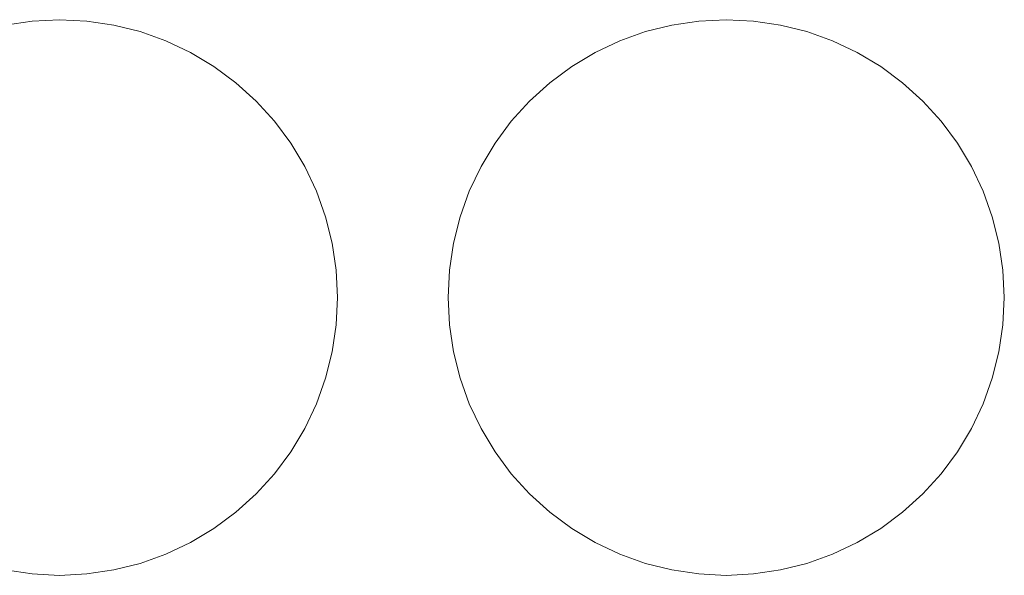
# Model space of a CAD drawing. Header units: millimetres. Extents: x -143 to 143, y -39 to 39.
# Tile 11 of 38: x -68 to -35, y -39 to -21. Entities that reach past the tile are written whole.
import ezdxf

# ---------------------------------------------------------------- set-up
doc = ezdxf.new("R2010")
doc.units = ezdxf.units.MM
doc.header["$LTSCALE"] = 5.08
doc.layers.add('None', color=7, linetype='Continuous', lineweight=5, true_color=0x000000)

# ---------------------------------------------------------------- blocks, each defined once
blk = doc.blocks.new('Group-1')
at = {"layer": 'None', "color": 18, "linetype": 'Continuous', "lineweight": 5}
for points, invisible_edges in [([(-37784.176, 11109.312, -204.914), (-37782.466, 11117.911, -204.914), (-37774.365, 11121.267, -204.914), (-37784.176, 11109.312, -204.914)], 15), ([(-37772.577, 11103.112, -204.914), (-37784.176, 11109.312, -204.914), (-37774.365, 11121.267, -204.914), (-37772.577, 11103.112, -204.914)], 15), ([(-37784.176, 11109.312, -201.739), (-37782.466, 11117.911, -201.739), (-37774.365, 11121.267, -201.739), (-37784.176, 11109.312, -201.739)], 15), ([(-37772.577, 11103.112, -201.739), (-37784.176, 11109.312, -201.739), (-37774.365, 11121.267, -201.739), (-37772.577, 11103.112, -201.739)], 15), ([(-37782.466, 11117.911, -204.914), (-37777.976, 11120.911, -204.914), (-37774.365, 11121.267, -204.914), (-37782.466, 11117.911, -204.914)], 15), ([(-37782.466, 11117.911, -201.739), (-37777.976, 11120.911, -201.739), (-37774.365, 11121.267, -201.739), (-37782.466, 11117.911, -201.739)], 15), ([(-37777.976, 11120.911, -204.914), (-37777.091, 11121.133, -204.914), (-37776.188, 11121.267, -204.914), (-37777.976, 11120.911, -204.914)], 12), ([(-37777.976, 11120.911, -204.914), (-37776.188, 11121.267, -204.914), (-37774.365, 11121.267, -204.914), (-37777.976, 11120.911, -204.914)], 15), ([(-37777.976, 11120.911, -201.739), (-37777.091, 11121.133, -201.739), (-37776.188, 11121.267, -201.739), (-37777.976, 11120.911, -201.739)], 12), ([(-37777.976, 11120.911, -201.739), (-37776.188, 11121.267, -201.739), (-37774.365, 11121.267, -201.739), (-37777.976, 11120.911, -201.739)], 15), ([(-37776.188, 11121.267, -204.914), (-37775.277, 11121.311, -204.914), (-37774.365, 11121.267, -204.914), (-37776.188, 11121.267, -204.914)], 12), ([(-37776.188, 11121.267, -201.739), (-37775.277, 11121.311, -201.739), (-37774.365, 11121.267, -201.739), (-37776.188, 11121.267, -201.739)], 12), ([(-37774.365, 11121.267, -204.914), (-37773.462, 11121.133, -204.914), (-37772.577, 11120.911, -204.914), (-37774.365, 11121.267, -204.914)], 12), ([(-37774.365, 11121.267, -204.914), (-37772.577, 11120.911, -204.914), (-37770.11, 11119.744, -204.914), (-37774.365, 11121.267, -204.914)], 15), ([(-37774.365, 11121.267, -204.914), (-37770.11, 11119.744, -204.914), (-37768.088, 11117.911, -204.914), (-37774.365, 11121.267, -204.914)], 15), ([(-37774.365, 11121.267, -204.914), (-37768.088, 11117.911, -204.914), (-37766.021, 11112.923, -204.914), (-37774.365, 11121.267, -204.914)], 15), ([(-37772.577, 11103.112, -204.914), (-37774.365, 11121.267, -204.914), (-37766.021, 11112.923, -204.914), (-37772.577, 11103.112, -204.914)], 15), ([(-37774.365, 11121.267, -201.739), (-37773.462, 11121.133, -201.739), (-37772.577, 11120.911, -201.739), (-37774.365, 11121.267, -201.739)], 12), ([(-37774.365, 11121.267, -201.739), (-37772.577, 11120.911, -201.739), (-37770.11, 11119.744, -201.739), (-37774.365, 11121.267, -201.739)], 15), ([(-37774.365, 11121.267, -201.739), (-37770.11, 11119.744, -201.739), (-37768.088, 11117.911, -201.739), (-37774.365, 11121.267, -201.739)], 15), ([(-37774.365, 11121.267, -201.739), (-37768.088, 11117.911, -201.739), (-37766.021, 11112.923, -201.739), (-37774.365, 11121.267, -201.739)], 15), ([(-37772.577, 11103.112, -201.739), (-37774.365, 11121.267, -201.739), (-37766.021, 11112.923, -201.739), (-37772.577, 11103.112, -201.739)], 15), ([(-37761.876, 11109.312, -204.914), (-37760.166, 11117.911, -204.914), (-37752.065, 11121.267, -204.914), (-37761.876, 11109.312, -204.914)], 15), ([(-37750.277, 11103.112, -204.914), (-37761.876, 11109.312, -204.914), (-37752.065, 11121.267, -204.914), (-37750.277, 11103.112, -204.914)], 15), ([(-37761.876, 11109.312, -201.739), (-37760.166, 11117.911, -201.739), (-37752.065, 11121.267, -201.739), (-37761.876, 11109.312, -201.739)], 15), ([(-37750.277, 11103.112, -201.739), (-37761.876, 11109.312, -201.739), (-37752.065, 11121.267, -201.739), (-37750.277, 11103.112, -201.739)], 15), ([(-37760.166, 11117.911, -204.914), (-37755.676, 11120.911, -204.914), (-37752.065, 11121.267, -204.914), (-37760.166, 11117.911, -204.914)], 15), ([(-37760.166, 11117.911, -201.739), (-37755.676, 11120.911, -201.739), (-37752.065, 11121.267, -201.739), (-37760.166, 11117.911, -201.739)], 15), ([(-37755.676, 11120.911, -204.914), (-37754.791, 11121.133, -204.914), (-37753.888, 11121.267, -204.914), (-37755.676, 11120.911, -204.914)], 12), ([(-37755.676, 11120.911, -204.914), (-37753.888, 11121.267, -204.914), (-37752.065, 11121.267, -204.914), (-37755.676, 11120.911, -204.914)], 15), ([(-37755.676, 11120.911, -201.739), (-37754.791, 11121.133, -201.739), (-37753.888, 11121.267, -201.739), (-37755.676, 11120.911, -201.739)], 12), ([(-37755.676, 11120.911, -201.739), (-37753.888, 11121.267, -201.739), (-37752.065, 11121.267, -201.739), (-37755.676, 11120.911, -201.739)], 15), ([(-37753.888, 11121.267, -204.914), (-37752.977, 11121.311, -204.914), (-37752.065, 11121.267, -204.914), (-37753.888, 11121.267, -204.914)], 12), ([(-37753.888, 11121.267, -201.739), (-37752.977, 11121.311, -201.739), (-37752.065, 11121.267, -201.739), (-37753.888, 11121.267, -201.739)], 12), ([(-37752.065, 11121.267, -204.914), (-37751.162, 11121.133, -204.914), (-37750.277, 11120.911, -204.914), (-37752.065, 11121.267, -204.914)], 12), ([(-37752.065, 11121.267, -204.914), (-37750.277, 11120.911, -204.914), (-37747.81, 11119.744, -204.914), (-37752.065, 11121.267, -204.914)], 15), ([(-37752.065, 11121.267, -204.914), (-37747.81, 11119.744, -204.914), (-37745.788, 11117.911, -204.914), (-37752.065, 11121.267, -204.914)], 15), ([(-37752.065, 11121.267, -204.914), (-37745.788, 11117.911, -204.914), (-37743.721, 11112.923, -204.914), (-37752.065, 11121.267, -204.914)], 15), ([(-37750.277, 11103.112, -204.914), (-37752.065, 11121.267, -204.914), (-37743.721, 11112.923, -204.914), (-37750.277, 11103.112, -204.914)], 15), ([(-37752.065, 11121.267, -201.739), (-37751.162, 11121.133, -201.739), (-37750.277, 11120.911, -201.739), (-37752.065, 11121.267, -201.739)], 12), ([(-37752.065, 11121.267, -201.739), (-37750.277, 11120.911, -201.739), (-37747.81, 11119.744, -201.739), (-37752.065, 11121.267, -201.739)], 15), ([(-37752.065, 11121.267, -201.739), (-37747.81, 11119.744, -201.739), (-37745.788, 11117.911, -201.739), (-37752.065, 11121.267, -201.739)], 15), ([(-37752.065, 11121.267, -201.739), (-37745.788, 11117.911, -201.739), (-37743.721, 11112.923, -201.739), (-37752.065, 11121.267, -201.739)], 15), ([(-37750.277, 11103.112, -201.739), (-37752.065, 11121.267, -201.739), (-37743.721, 11112.923, -201.739), (-37750.277, 11103.112, -201.739)], 15), ([(-37772.577, 11120.911, -204.914), (-37771.718, 11120.604, -204.914), (-37770.893, 11120.213, -204.914), (-37772.577, 11120.911, -204.914)], 12), ([(-37772.577, 11120.911, -204.914), (-37770.893, 11120.213, -204.914), (-37770.11, 11119.744, -204.914), (-37772.577, 11120.911, -204.914)], 13), ([(-37772.577, 11120.911, -201.739), (-37771.718, 11120.604, -201.739), (-37770.893, 11120.213, -201.739), (-37772.577, 11120.911, -201.739)], 12), ([(-37772.577, 11120.911, -201.739), (-37770.893, 11120.213, -201.739), (-37770.11, 11119.744, -201.739), (-37772.577, 11120.911, -201.739)], 13), ([(-37760.166, 11117.911, -204.914), (-37758.143, 11119.744, -204.914), (-37755.676, 11120.911, -204.914), (-37760.166, 11117.911, -204.914)], 15), ([(-37760.166, 11117.911, -201.739), (-37758.143, 11119.744, -201.739), (-37755.676, 11120.911, -201.739), (-37760.166, 11117.911, -201.739)], 15), ([(-37758.143, 11119.744, -204.914), (-37757.361, 11120.213, -204.914), (-37755.676, 11120.911, -204.914), (-37758.143, 11119.744, -204.914)], 14), ([(-37758.143, 11119.744, -201.739), (-37757.361, 11120.213, -201.739), (-37755.676, 11120.911, -201.739), (-37758.143, 11119.744, -201.739)], 14), ([(-37757.361, 11120.213, -204.914), (-37756.536, 11120.604, -204.914), (-37755.676, 11120.911, -204.914), (-37757.361, 11120.213, -204.914)], 12), ([(-37757.361, 11120.213, -201.739), (-37756.536, 11120.604, -201.739), (-37755.676, 11120.911, -201.739), (-37757.361, 11120.213, -201.739)], 12), ([(-37750.277, 11120.911, -204.914), (-37749.418, 11120.604, -204.914), (-37748.593, 11120.213, -204.914), (-37750.277, 11120.911, -204.914)], 12), ([(-37750.277, 11120.911, -204.914), (-37748.593, 11120.213, -204.914), (-37747.81, 11119.744, -204.914), (-37750.277, 11120.911, -204.914)], 13), ([(-37750.277, 11120.911, -201.739), (-37749.418, 11120.604, -201.739), (-37748.593, 11120.213, -201.739), (-37750.277, 11120.911, -201.739)], 12), ([(-37750.277, 11120.911, -201.739), (-37748.593, 11120.213, -201.739), (-37747.81, 11119.744, -201.739), (-37750.277, 11120.911, -201.739)], 13), ([(-37770.11, 11119.744, -204.914), (-37769.377, 11119.2, -204.914), (-37768.7, 11118.588, -204.914), (-37770.11, 11119.744, -204.914)], 12), ([(-37770.11, 11119.744, -204.914), (-37768.7, 11118.588, -204.914), (-37768.088, 11117.911, -204.914), (-37770.11, 11119.744, -204.914)], 13), ([(-37770.11, 11119.744, -201.739), (-37769.377, 11119.2, -201.739), (-37768.7, 11118.588, -201.739), (-37770.11, 11119.744, -201.739)], 12), ([(-37770.11, 11119.744, -201.739), (-37768.7, 11118.588, -201.739), (-37768.088, 11117.911, -201.739), (-37770.11, 11119.744, -201.739)], 13), ([(-37760.166, 11117.911, -204.914), (-37759.553, 11118.588, -204.914), (-37758.143, 11119.744, -204.914), (-37760.166, 11117.911, -204.914)], 14), ([(-37760.166, 11117.911, -201.739), (-37759.553, 11118.588, -201.739), (-37758.143, 11119.744, -201.739), (-37760.166, 11117.911, -201.739)], 14), ([(-37759.553, 11118.588, -204.914), (-37758.876, 11119.2, -204.914), (-37758.143, 11119.744, -204.914), (-37759.553, 11118.588, -204.914)], 12), ([(-37759.553, 11118.588, -201.739), (-37758.876, 11119.2, -201.739), (-37758.143, 11119.744, -201.739), (-37759.553, 11118.588, -201.739)], 12), ([(-37747.81, 11119.744, -204.914), (-37747.077, 11119.2, -204.914), (-37746.4, 11118.588, -204.914), (-37747.81, 11119.744, -204.914)], 12), ([(-37747.81, 11119.744, -204.914), (-37746.4, 11118.588, -204.914), (-37745.788, 11117.911, -204.914), (-37747.81, 11119.744, -204.914)], 13), ([(-37747.81, 11119.744, -201.739), (-37747.077, 11119.2, -201.739), (-37746.4, 11118.588, -201.739), (-37747.81, 11119.744, -201.739)], 12), ([(-37747.81, 11119.744, -201.739), (-37746.4, 11118.588, -201.739), (-37745.788, 11117.911, -201.739), (-37747.81, 11119.744, -201.739)], 13), ([(-37768.088, 11117.911, -204.914), (-37767.544, 11117.178, -204.914), (-37767.075, 11116.395, -204.914), (-37768.088, 11117.911, -204.914)], 12), ([(-37768.088, 11117.911, -204.914), (-37767.075, 11116.395, -204.914), (-37766.377, 11114.711, -204.914), (-37768.088, 11117.911, -204.914)], 15), ([(-37768.088, 11117.911, -204.914), (-37766.377, 11114.711, -204.914), (-37766.021, 11112.923, -204.914), (-37768.088, 11117.911, -204.914)], 15), ([(-37768.088, 11117.911, -201.739), (-37767.544, 11117.178, -201.739), (-37767.075, 11116.395, -201.739), (-37768.088, 11117.911, -201.739)], 12), ([(-37768.088, 11117.911, -201.739), (-37767.075, 11116.395, -201.739), (-37766.377, 11114.711, -201.739), (-37768.088, 11117.911, -201.739)], 15), ([(-37768.088, 11117.911, -201.739), (-37766.377, 11114.711, -201.739), (-37766.021, 11112.923, -201.739), (-37768.088, 11117.911, -201.739)], 15), ([(-37762.232, 11112.923, -204.914), (-37761.876, 11114.711, -204.914), (-37760.166, 11117.911, -204.914), (-37762.232, 11112.923, -204.914)], 15), ([(-37761.876, 11109.312, -204.914), (-37762.232, 11112.923, -204.914), (-37760.166, 11117.911, -204.914), (-37761.876, 11109.312, -204.914)], 15), ([(-37762.232, 11112.923, -201.739), (-37761.876, 11114.711, -201.739), (-37760.166, 11117.911, -201.739), (-37762.232, 11112.923, -201.739)], 15), ([(-37761.876, 11109.312, -201.739), (-37762.232, 11112.923, -201.739), (-37760.166, 11117.911, -201.739), (-37761.876, 11109.312, -201.739)], 15), ([(-37761.876, 11114.711, -204.914), (-37761.178, 11116.395, -204.914), (-37760.166, 11117.911, -204.914), (-37761.876, 11114.711, -204.914)], 15), ([(-37761.876, 11114.711, -201.739), (-37761.178, 11116.395, -201.739), (-37760.166, 11117.911, -201.739), (-37761.876, 11114.711, -201.739)], 15), ([(-37761.178, 11116.395, -204.914), (-37760.709, 11117.178, -204.914), (-37760.166, 11117.911, -204.914), (-37761.178, 11116.395, -204.914)], 12), ([(-37761.178, 11116.395, -201.739), (-37760.709, 11117.178, -201.739), (-37760.166, 11117.911, -201.739), (-37761.178, 11116.395, -201.739)], 12), ([(-37745.788, 11117.911, -204.914), (-37745.244, 11117.178, -204.914), (-37744.775, 11116.395, -204.914), (-37745.788, 11117.911, -204.914)], 12), ([(-37745.788, 11117.911, -204.914), (-37744.775, 11116.395, -204.914), (-37744.077, 11114.711, -204.914), (-37745.788, 11117.911, -204.914)], 15), ([(-37745.788, 11117.911, -204.914), (-37744.077, 11114.711, -204.914), (-37743.721, 11112.923, -204.914), (-37745.788, 11117.911, -204.914)], 15), ([(-37745.788, 11117.911, -201.739), (-37745.244, 11117.178, -201.739), (-37744.775, 11116.395, -201.739), (-37745.788, 11117.911, -201.739)], 12), ([(-37745.788, 11117.911, -201.739), (-37744.775, 11116.395, -201.739), (-37744.077, 11114.711, -201.739), (-37745.788, 11117.911, -201.739)], 15), ([(-37745.788, 11117.911, -201.739), (-37744.077, 11114.711, -201.739), (-37743.721, 11112.923, -201.739), (-37745.788, 11117.911, -201.739)], 15), ([(-37767.075, 11116.395, -204.914), (-37766.685, 11115.57, -204.914), (-37766.377, 11114.711, -204.914), (-37767.075, 11116.395, -204.914)], 12), ([(-37767.075, 11116.395, -201.739), (-37766.685, 11115.57, -201.739), (-37766.377, 11114.711, -201.739), (-37767.075, 11116.395, -201.739)], 12), ([(-37761.876, 11114.711, -204.914), (-37761.569, 11115.57, -204.914), (-37761.178, 11116.395, -204.914), (-37761.876, 11114.711, -204.914)], 12), ([(-37761.876, 11114.711, -201.739), (-37761.569, 11115.57, -201.739), (-37761.178, 11116.395, -201.739), (-37761.876, 11114.711, -201.739)], 12), ([(-37744.775, 11116.395, -204.914), (-37744.385, 11115.57, -204.914), (-37744.077, 11114.711, -204.914), (-37744.775, 11116.395, -204.914)], 12), ([(-37744.775, 11116.395, -201.739), (-37744.385, 11115.57, -201.739), (-37744.077, 11114.711, -201.739), (-37744.775, 11116.395, -201.739)], 12), ([(-37766.377, 11114.711, -204.914), (-37766.155, 11113.826, -204.914), (-37766.021, 11112.923, -204.914), (-37766.377, 11114.711, -204.914)], 12), ([(-37766.377, 11114.711, -201.739), (-37766.155, 11113.826, -201.739), (-37766.021, 11112.923, -201.739), (-37766.377, 11114.711, -201.739)], 12), ([(-37762.232, 11112.923, -204.914), (-37762.098, 11113.826, -204.914), (-37761.876, 11114.711, -204.914), (-37762.232, 11112.923, -204.914)], 12), ([(-37762.232, 11112.923, -201.739), (-37762.098, 11113.826, -201.739), (-37761.876, 11114.711, -201.739), (-37762.232, 11112.923, -201.739)], 12), ([(-37744.077, 11114.711, -204.914), (-37743.855, 11113.826, -204.914), (-37743.721, 11112.923, -204.914), (-37744.077, 11114.711, -204.914)], 12), ([(-37744.077, 11114.711, -201.739), (-37743.855, 11113.826, -201.739), (-37743.721, 11112.923, -201.739), (-37744.077, 11114.711, -201.739)], 12), ([(-37766.021, 11112.923, -204.914), (-37768.088, 11106.112, -204.914), (-37772.577, 11103.112, -204.914), (-37766.021, 11112.923, -204.914)], 15), ([(-37766.021, 11112.923, -201.739), (-37768.088, 11106.112, -201.739), (-37772.577, 11103.112, -201.739), (-37766.021, 11112.923, -201.739)], 15), ([(-37766.021, 11112.923, -204.914), (-37766.377, 11109.312, -204.914), (-37768.088, 11106.112, -204.914), (-37766.021, 11112.923, -204.914)], 15), ([(-37766.021, 11112.923, -201.739), (-37766.377, 11109.312, -201.739), (-37768.088, 11106.112, -201.739), (-37766.021, 11112.923, -201.739)], 15), ([(-37766.021, 11112.923, -204.914), (-37766.021, 11111.1, -204.914), (-37766.377, 11109.312, -204.914), (-37766.021, 11112.923, -204.914)], 15), ([(-37766.021, 11112.923, -201.739), (-37766.021, 11111.1, -201.739), (-37766.377, 11109.312, -201.739), (-37766.021, 11112.923, -201.739)], 15), ([(-37766.021, 11112.923, -204.914), (-37765.977, 11112.011, -204.914), (-37766.021, 11111.1, -204.914), (-37766.021, 11112.923, -204.914)], 12), ([(-37766.021, 11112.923, -201.739), (-37765.977, 11112.011, -201.739), (-37766.021, 11111.1, -201.739), (-37766.021, 11112.923, -201.739)], 12), ([(-37762.232, 11111.1, -204.914), (-37762.277, 11112.011, -204.914), (-37762.232, 11112.923, -204.914), (-37762.232, 11111.1, -204.914)], 12), ([(-37762.232, 11111.1, -201.739), (-37762.277, 11112.011, -201.739), (-37762.232, 11112.923, -201.739), (-37762.232, 11111.1, -201.739)], 12), ([(-37761.876, 11109.312, -204.914), (-37762.232, 11111.1, -204.914), (-37762.232, 11112.923, -204.914), (-37761.876, 11109.312, -204.914)], 15), ([(-37761.876, 11109.312, -201.739), (-37762.232, 11111.1, -201.739), (-37762.232, 11112.923, -201.739), (-37761.876, 11109.312, -201.739)], 15), ([(-37743.721, 11112.923, -204.914), (-37745.788, 11106.112, -204.914), (-37750.277, 11103.112, -204.914), (-37743.721, 11112.923, -204.914)], 15), ([(-37743.721, 11112.923, -201.739), (-37745.788, 11106.112, -201.739), (-37750.277, 11103.112, -201.739), (-37743.721, 11112.923, -201.739)], 15), ([(-37743.721, 11112.923, -204.914), (-37744.077, 11109.312, -204.914), (-37745.788, 11106.112, -204.914), (-37743.721, 11112.923, -204.914)], 15), ([(-37743.721, 11112.923, -201.739), (-37744.077, 11109.312, -201.739), (-37745.788, 11106.112, -201.739), (-37743.721, 11112.923, -201.739)], 15), ([(-37743.721, 11112.923, -204.914), (-37743.721, 11111.1, -204.914), (-37744.077, 11109.312, -204.914), (-37743.721, 11112.923, -204.914)], 15), ([(-37743.721, 11112.923, -201.739), (-37743.721, 11111.1, -201.739), (-37744.077, 11109.312, -201.739), (-37743.721, 11112.923, -201.739)], 15), ([(-37743.721, 11112.923, -204.914), (-37743.677, 11112.011, -204.914), (-37743.721, 11111.1, -204.914), (-37743.721, 11112.923, -204.914)], 12), ([(-37743.721, 11112.923, -201.739), (-37743.677, 11112.011, -201.739), (-37743.721, 11111.1, -201.739), (-37743.721, 11112.923, -201.739)], 12), ([(-37766.021, 11111.1, -204.914), (-37766.155, 11110.197, -204.914), (-37766.377, 11109.312, -204.914), (-37766.021, 11111.1, -204.914)], 12), ([(-37766.021, 11111.1, -201.739), (-37766.155, 11110.197, -201.739), (-37766.377, 11109.312, -201.739), (-37766.021, 11111.1, -201.739)], 12), ([(-37761.876, 11109.312, -204.914), (-37762.098, 11110.197, -204.914), (-37762.232, 11111.1, -204.914), (-37761.876, 11109.312, -204.914)], 12), ([(-37761.876, 11109.312, -201.739), (-37762.098, 11110.197, -201.739), (-37762.232, 11111.1, -201.739), (-37761.876, 11109.312, -201.739)], 12), ([(-37743.721, 11111.1, -204.914), (-37743.855, 11110.197, -204.914), (-37744.077, 11109.312, -204.914), (-37743.721, 11111.1, -204.914)], 12), ([(-37743.721, 11111.1, -201.739), (-37743.855, 11110.197, -201.739), (-37744.077, 11109.312, -201.739), (-37743.721, 11111.1, -201.739)], 12), ([(-37772.577, 11103.112, -204.914), (-37780.443, 11104.279, -204.914), (-37784.176, 11109.312, -204.914), (-37772.577, 11103.112, -204.914)], 15), ([(-37772.577, 11103.112, -201.739), (-37780.443, 11104.279, -201.739), (-37784.176, 11109.312, -201.739), (-37772.577, 11103.112, -201.739)], 15), ([(-37766.377, 11109.312, -204.914), (-37767.075, 11107.627, -204.914), (-37768.088, 11106.112, -204.914), (-37766.377, 11109.312, -204.914)], 15), ([(-37766.377, 11109.312, -201.739), (-37767.075, 11107.627, -201.739), (-37768.088, 11106.112, -201.739), (-37766.377, 11109.312, -201.739)], 15), ([(-37766.377, 11109.312, -204.914), (-37766.685, 11108.452, -204.914), (-37767.075, 11107.627, -204.914), (-37766.377, 11109.312, -204.914)], 12), ([(-37766.377, 11109.312, -201.739), (-37766.685, 11108.452, -201.739), (-37767.075, 11107.627, -201.739), (-37766.377, 11109.312, -201.739)], 12), ([(-37761.178, 11107.627, -204.914), (-37761.569, 11108.452, -204.914), (-37761.876, 11109.312, -204.914), (-37761.178, 11107.627, -204.914)], 12), ([(-37760.166, 11106.112, -204.914), (-37761.178, 11107.627, -204.914), (-37761.876, 11109.312, -204.914), (-37760.166, 11106.112, -204.914)], 15), ([(-37758.143, 11104.279, -204.914), (-37760.166, 11106.112, -204.914), (-37761.876, 11109.312, -204.914), (-37758.143, 11104.279, -204.914)], 15), ([(-37750.277, 11103.112, -204.914), (-37758.143, 11104.279, -204.914), (-37761.876, 11109.312, -204.914), (-37750.277, 11103.112, -204.914)], 15), ([(-37761.178, 11107.627, -201.739), (-37761.569, 11108.452, -201.739), (-37761.876, 11109.312, -201.739), (-37761.178, 11107.627, -201.739)], 12), ([(-37760.166, 11106.112, -201.739), (-37761.178, 11107.627, -201.739), (-37761.876, 11109.312, -201.739), (-37760.166, 11106.112, -201.739)], 15), ([(-37758.143, 11104.279, -201.739), (-37760.166, 11106.112, -201.739), (-37761.876, 11109.312, -201.739), (-37758.143, 11104.279, -201.739)], 15), ([(-37750.277, 11103.112, -201.739), (-37758.143, 11104.279, -201.739), (-37761.876, 11109.312, -201.739), (-37750.277, 11103.112, -201.739)], 15), ([(-37744.077, 11109.312, -204.914), (-37744.775, 11107.627, -204.914), (-37745.788, 11106.112, -204.914), (-37744.077, 11109.312, -204.914)], 15), ([(-37744.077, 11109.312, -201.739), (-37744.775, 11107.627, -201.739), (-37745.788, 11106.112, -201.739), (-37744.077, 11109.312, -201.739)], 15), ([(-37744.077, 11109.312, -204.914), (-37744.385, 11108.452, -204.914), (-37744.775, 11107.627, -204.914), (-37744.077, 11109.312, -204.914)], 12), ([(-37744.077, 11109.312, -201.739), (-37744.385, 11108.452, -201.739), (-37744.775, 11107.627, -201.739), (-37744.077, 11109.312, -201.739)], 12), ([(-37767.075, 11107.627, -204.914), (-37767.544, 11106.845, -204.914), (-37768.088, 11106.112, -204.914), (-37767.075, 11107.627, -204.914)], 12), ([(-37767.075, 11107.627, -201.739), (-37767.544, 11106.845, -201.739), (-37768.088, 11106.112, -201.739), (-37767.075, 11107.627, -201.739)], 12), ([(-37760.166, 11106.112, -204.914), (-37760.709, 11106.845, -204.914), (-37761.178, 11107.627, -204.914), (-37760.166, 11106.112, -204.914)], 12), ([(-37760.166, 11106.112, -201.739), (-37760.709, 11106.845, -201.739), (-37761.178, 11107.627, -201.739), (-37760.166, 11106.112, -201.739)], 12), ([(-37744.775, 11107.627, -204.914), (-37745.244, 11106.845, -204.914), (-37745.788, 11106.112, -204.914), (-37744.775, 11107.627, -204.914)], 12), ([(-37744.775, 11107.627, -201.739), (-37745.244, 11106.845, -201.739), (-37745.788, 11106.112, -201.739), (-37744.775, 11107.627, -201.739)], 12), ([(-37768.088, 11106.112, -204.914), (-37770.11, 11104.279, -204.914), (-37772.577, 11103.112, -204.914), (-37768.088, 11106.112, -204.914)], 15), ([(-37768.088, 11106.112, -201.739), (-37770.11, 11104.279, -201.739), (-37772.577, 11103.112, -201.739), (-37768.088, 11106.112, -201.739)], 15), ([(-37768.088, 11106.112, -204.914), (-37768.7, 11105.435, -204.914), (-37770.11, 11104.279, -204.914), (-37768.088, 11106.112, -204.914)], 14), ([(-37768.088, 11106.112, -201.739), (-37768.7, 11105.435, -201.739), (-37770.11, 11104.279, -201.739), (-37768.088, 11106.112, -201.739)], 14), ([(-37758.143, 11104.279, -204.914), (-37759.553, 11105.435, -204.914), (-37760.166, 11106.112, -204.914), (-37758.143, 11104.279, -204.914)], 13), ([(-37758.143, 11104.279, -201.739), (-37759.553, 11105.435, -201.739), (-37760.166, 11106.112, -201.739), (-37758.143, 11104.279, -201.739)], 13), ([(-37745.788, 11106.112, -204.914), (-37747.81, 11104.279, -204.914), (-37750.277, 11103.112, -204.914), (-37745.788, 11106.112, -204.914)], 15), ([(-37745.788, 11106.112, -201.739), (-37747.81, 11104.279, -201.739), (-37750.277, 11103.112, -201.739), (-37745.788, 11106.112, -201.739)], 15), ([(-37745.788, 11106.112, -204.914), (-37746.4, 11105.435, -204.914), (-37747.81, 11104.279, -204.914), (-37745.788, 11106.112, -204.914)], 14), ([(-37745.788, 11106.112, -201.739), (-37746.4, 11105.435, -201.739), (-37747.81, 11104.279, -201.739), (-37745.788, 11106.112, -201.739)], 14), ([(-37768.7, 11105.435, -204.914), (-37769.377, 11104.822, -204.914), (-37770.11, 11104.279, -204.914), (-37768.7, 11105.435, -204.914)], 12), ([(-37768.7, 11105.435, -201.739), (-37769.377, 11104.822, -201.739), (-37770.11, 11104.279, -201.739), (-37768.7, 11105.435, -201.739)], 12), ([(-37758.143, 11104.279, -204.914), (-37758.876, 11104.822, -204.914), (-37759.553, 11105.435, -204.914), (-37758.143, 11104.279, -204.914)], 12), ([(-37758.143, 11104.279, -201.739), (-37758.876, 11104.822, -201.739), (-37759.553, 11105.435, -201.739), (-37758.143, 11104.279, -201.739)], 12), ([(-37746.4, 11105.435, -204.914), (-37747.077, 11104.822, -204.914), (-37747.81, 11104.279, -204.914), (-37746.4, 11105.435, -204.914)], 12), ([(-37746.4, 11105.435, -201.739), (-37747.077, 11104.822, -201.739), (-37747.81, 11104.279, -201.739), (-37746.4, 11105.435, -201.739)], 12), ([(-37776.188, 11102.756, -204.914), (-37777.976, 11103.112, -204.914), (-37780.443, 11104.279, -204.914), (-37776.188, 11102.756, -204.914)], 15), ([(-37772.577, 11103.112, -204.914), (-37776.188, 11102.756, -204.914), (-37780.443, 11104.279, -204.914), (-37772.577, 11103.112, -204.914)], 15), ([(-37776.188, 11102.756, -201.739), (-37777.976, 11103.112, -201.739), (-37780.443, 11104.279, -201.739), (-37776.188, 11102.756, -201.739)], 15), ([(-37772.577, 11103.112, -201.739), (-37776.188, 11102.756, -201.739), (-37780.443, 11104.279, -201.739), (-37772.577, 11103.112, -201.739)], 15), ([(-37770.11, 11104.279, -204.914), (-37770.893, 11103.81, -204.914), (-37772.577, 11103.112, -204.914), (-37770.11, 11104.279, -204.914)], 14), ([(-37770.11, 11104.279, -201.739), (-37770.893, 11103.81, -201.739), (-37772.577, 11103.112, -201.739), (-37770.11, 11104.279, -201.739)], 14), ([(-37755.676, 11103.112, -204.914), (-37757.361, 11103.81, -204.914), (-37758.143, 11104.279, -204.914), (-37755.676, 11103.112, -204.914)], 13), ([(-37753.888, 11102.756, -204.914), (-37755.676, 11103.112, -204.914), (-37758.143, 11104.279, -204.914), (-37753.888, 11102.756, -204.914)], 15), ([(-37750.277, 11103.112, -204.914), (-37753.888, 11102.756, -204.914), (-37758.143, 11104.279, -204.914), (-37750.277, 11103.112, -204.914)], 15), ([(-37755.676, 11103.112, -201.739), (-37757.361, 11103.81, -201.739), (-37758.143, 11104.279, -201.739), (-37755.676, 11103.112, -201.739)], 13), ([(-37753.888, 11102.756, -201.739), (-37755.676, 11103.112, -201.739), (-37758.143, 11104.279, -201.739), (-37753.888, 11102.756, -201.739)], 15), ([(-37750.277, 11103.112, -201.739), (-37753.888, 11102.756, -201.739), (-37758.143, 11104.279, -201.739), (-37750.277, 11103.112, -201.739)], 15), ([(-37747.81, 11104.279, -204.914), (-37748.593, 11103.81, -204.914), (-37750.277, 11103.112, -204.914), (-37747.81, 11104.279, -204.914)], 14), ([(-37747.81, 11104.279, -201.739), (-37748.593, 11103.81, -201.739), (-37750.277, 11103.112, -201.739), (-37747.81, 11104.279, -201.739)], 14), ([(-37770.893, 11103.81, -204.914), (-37771.718, 11103.419, -204.914), (-37772.577, 11103.112, -204.914), (-37770.893, 11103.81, -204.914)], 12), ([(-37770.893, 11103.81, -201.739), (-37771.718, 11103.419, -201.739), (-37772.577, 11103.112, -201.739), (-37770.893, 11103.81, -201.739)], 12), ([(-37755.676, 11103.112, -204.914), (-37756.536, 11103.419, -204.914), (-37757.361, 11103.81, -204.914), (-37755.676, 11103.112, -204.914)], 12), ([(-37755.676, 11103.112, -201.739), (-37756.536, 11103.419, -201.739), (-37757.361, 11103.81, -201.739), (-37755.676, 11103.112, -201.739)], 12), ([(-37748.593, 11103.81, -204.914), (-37749.418, 11103.419, -204.914), (-37750.277, 11103.112, -204.914), (-37748.593, 11103.81, -204.914)], 12), ([(-37748.593, 11103.81, -201.739), (-37749.418, 11103.419, -201.739), (-37750.277, 11103.112, -201.739), (-37748.593, 11103.81, -201.739)], 12), ([(-37776.188, 11102.756, -204.914), (-37777.091, 11102.89, -204.914), (-37777.976, 11103.112, -204.914), (-37776.188, 11102.756, -204.914)], 12), ([(-37776.188, 11102.756, -201.739), (-37777.091, 11102.89, -201.739), (-37777.976, 11103.112, -201.739), (-37776.188, 11102.756, -201.739)], 12), ([(-37772.577, 11103.112, -204.914), (-37774.365, 11102.756, -204.914), (-37776.188, 11102.756, -204.914), (-37772.577, 11103.112, -204.914)], 15), ([(-37772.577, 11103.112, -201.739), (-37774.365, 11102.756, -201.739), (-37776.188, 11102.756, -201.739), (-37772.577, 11103.112, -201.739)], 15), ([(-37772.577, 11103.112, -204.914), (-37773.462, 11102.89, -204.914), (-37774.365, 11102.756, -204.914), (-37772.577, 11103.112, -204.914)], 12), ([(-37772.577, 11103.112, -201.739), (-37773.462, 11102.89, -201.739), (-37774.365, 11102.756, -201.739), (-37772.577, 11103.112, -201.739)], 12), ([(-37753.888, 11102.756, -204.914), (-37754.791, 11102.89, -204.914), (-37755.676, 11103.112, -204.914), (-37753.888, 11102.756, -204.914)], 12), ([(-37753.888, 11102.756, -201.739), (-37754.791, 11102.89, -201.739), (-37755.676, 11103.112, -201.739), (-37753.888, 11102.756, -201.739)], 12), ([(-37750.277, 11103.112, -204.914), (-37752.065, 11102.756, -204.914), (-37753.888, 11102.756, -204.914), (-37750.277, 11103.112, -204.914)], 15), ([(-37750.277, 11103.112, -201.739), (-37752.065, 11102.756, -201.739), (-37753.888, 11102.756, -201.739), (-37750.277, 11103.112, -201.739)], 15), ([(-37750.277, 11103.112, -204.914), (-37751.162, 11102.89, -204.914), (-37752.065, 11102.756, -204.914), (-37750.277, 11103.112, -204.914)], 12), ([(-37750.277, 11103.112, -201.739), (-37751.162, 11102.89, -201.739), (-37752.065, 11102.756, -201.739), (-37750.277, 11103.112, -201.739)], 12), ([(-37774.365, 11102.756, -204.914), (-37775.277, 11102.711, -204.914), (-37776.188, 11102.756, -204.914), (-37774.365, 11102.756, -204.914)], 12), ([(-37774.365, 11102.756, -201.739), (-37775.277, 11102.711, -201.739), (-37776.188, 11102.756, -201.739), (-37774.365, 11102.756, -201.739)], 12), ([(-37752.065, 11102.756, -204.914), (-37752.977, 11102.711, -204.914), (-37753.888, 11102.756, -204.914), (-37752.065, 11102.756, -204.914)], 12), ([(-37752.065, 11102.756, -201.739), (-37752.977, 11102.711, -201.739), (-37753.888, 11102.756, -201.739), (-37752.065, 11102.756, -201.739)], 12)]:
    blk.add_3dface(points, dxfattribs=dict(at, invisible_edges=invisible_edges))
for points in [[(-37776.188, 11121.267, -201.739), (-37776.188, 11121.267, -204.914), (-37777.091, 11121.133, -204.914), (-37777.091, 11121.133, -201.739)], [(-37775.277, 11121.311, -201.739), (-37775.277, 11121.311, -204.914), (-37776.188, 11121.267, -204.914), (-37776.188, 11121.267, -201.739)], [(-37774.365, 11121.267, -201.739), (-37774.365, 11121.267, -204.914), (-37775.277, 11121.311, -204.914), (-37775.277, 11121.311, -201.739)], [(-37773.462, 11121.133, -201.739), (-37773.462, 11121.133, -204.914), (-37774.365, 11121.267, -204.914), (-37774.365, 11121.267, -201.739)], [(-37772.577, 11120.911, -201.739), (-37772.577, 11120.911, -204.914), (-37773.462, 11121.133, -204.914), (-37773.462, 11121.133, -201.739)], [(-37754.791, 11121.133, -201.739), (-37754.791, 11121.133, -204.914), (-37755.676, 11120.911, -204.914), (-37755.676, 11120.911, -201.739)], [(-37753.888, 11121.267, -201.739), (-37753.888, 11121.267, -204.914), (-37754.791, 11121.133, -204.914), (-37754.791, 11121.133, -201.739)], [(-37752.977, 11121.311, -201.739), (-37752.977, 11121.311, -204.914), (-37753.888, 11121.267, -204.914), (-37753.888, 11121.267, -201.739)], [(-37752.065, 11121.267, -201.739), (-37752.065, 11121.267, -204.914), (-37752.977, 11121.311, -204.914), (-37752.977, 11121.311, -201.739)], [(-37751.162, 11121.133, -201.739), (-37751.162, 11121.133, -204.914), (-37752.065, 11121.267, -204.914), (-37752.065, 11121.267, -201.739)], [(-37750.277, 11120.911, -201.739), (-37750.277, 11120.911, -204.914), (-37751.162, 11121.133, -204.914), (-37751.162, 11121.133, -201.739)], [(-37771.718, 11120.604, -201.739), (-37771.718, 11120.604, -204.914), (-37772.577, 11120.911, -204.914), (-37772.577, 11120.911, -201.739)], [(-37755.676, 11120.911, -201.739), (-37755.676, 11120.911, -204.914), (-37756.536, 11120.604, -204.914), (-37756.536, 11120.604, -201.739)], [(-37749.418, 11120.604, -201.739), (-37749.418, 11120.604, -204.914), (-37750.277, 11120.911, -204.914), (-37750.277, 11120.911, -201.739)], [(-37770.893, 11120.213, -201.739), (-37770.893, 11120.213, -204.914), (-37771.718, 11120.604, -204.914), (-37771.718, 11120.604, -201.739)], [(-37756.536, 11120.604, -201.739), (-37756.536, 11120.604, -204.914), (-37757.361, 11120.213, -204.914), (-37757.361, 11120.213, -201.739)], [(-37748.593, 11120.213, -201.739), (-37748.593, 11120.213, -204.914), (-37749.418, 11120.604, -204.914), (-37749.418, 11120.604, -201.739)], [(-37770.11, 11119.744, -201.739), (-37770.11, 11119.744, -204.914), (-37770.893, 11120.213, -204.914), (-37770.893, 11120.213, -201.739)], [(-37757.361, 11120.213, -201.739), (-37757.361, 11120.213, -204.914), (-37758.143, 11119.744, -204.914), (-37758.143, 11119.744, -201.739)], [(-37747.81, 11119.744, -201.739), (-37747.81, 11119.744, -204.914), (-37748.593, 11120.213, -204.914), (-37748.593, 11120.213, -201.739)], [(-37769.377, 11119.2, -201.739), (-37769.377, 11119.2, -204.914), (-37770.11, 11119.744, -204.914), (-37770.11, 11119.744, -201.739)], [(-37758.143, 11119.744, -201.739), (-37758.143, 11119.744, -204.914), (-37758.876, 11119.2, -204.914), (-37758.876, 11119.2, -201.739)], [(-37747.077, 11119.2, -201.739), (-37747.077, 11119.2, -204.914), (-37747.81, 11119.744, -204.914), (-37747.81, 11119.744, -201.739)], [(-37768.7, 11118.588, -201.739), (-37768.7, 11118.588, -204.914), (-37769.377, 11119.2, -204.914), (-37769.377, 11119.2, -201.739)], [(-37758.876, 11119.2, -201.739), (-37758.876, 11119.2, -204.914), (-37759.553, 11118.588, -204.914), (-37759.553, 11118.588, -201.739)], [(-37746.4, 11118.588, -201.739), (-37746.4, 11118.588, -204.914), (-37747.077, 11119.2, -204.914), (-37747.077, 11119.2, -201.739)], [(-37768.088, 11117.911, -201.739), (-37768.088, 11117.911, -204.914), (-37768.7, 11118.588, -204.914), (-37768.7, 11118.588, -201.739)], [(-37759.553, 11118.588, -201.739), (-37759.553, 11118.588, -204.914), (-37760.166, 11117.911, -204.914), (-37760.166, 11117.911, -201.739)], [(-37745.788, 11117.911, -201.739), (-37745.788, 11117.911, -204.914), (-37746.4, 11118.588, -204.914), (-37746.4, 11118.588, -201.739)], [(-37767.544, 11117.178, -201.739), (-37767.544, 11117.178, -204.914), (-37768.088, 11117.911, -204.914), (-37768.088, 11117.911, -201.739)], [(-37760.166, 11117.911, -201.739), (-37760.166, 11117.911, -204.914), (-37760.709, 11117.178, -204.914), (-37760.709, 11117.178, -201.739)], [(-37745.244, 11117.178, -201.739), (-37745.244, 11117.178, -204.914), (-37745.788, 11117.911, -204.914), (-37745.788, 11117.911, -201.739)], [(-37767.075, 11116.395, -201.739), (-37767.075, 11116.395, -204.914), (-37767.544, 11117.178, -204.914), (-37767.544, 11117.178, -201.739)], [(-37760.709, 11117.178, -201.739), (-37760.709, 11117.178, -204.914), (-37761.178, 11116.395, -204.914), (-37761.178, 11116.395, -201.739)], [(-37744.775, 11116.395, -201.739), (-37744.775, 11116.395, -204.914), (-37745.244, 11117.178, -204.914), (-37745.244, 11117.178, -201.739)], [(-37766.685, 11115.57, -201.739), (-37766.685, 11115.57, -204.914), (-37767.075, 11116.395, -204.914), (-37767.075, 11116.395, -201.739)], [(-37761.178, 11116.395, -201.739), (-37761.178, 11116.395, -204.914), (-37761.569, 11115.57, -204.914), (-37761.569, 11115.57, -201.739)], [(-37744.385, 11115.57, -201.739), (-37744.385, 11115.57, -204.914), (-37744.775, 11116.395, -204.914), (-37744.775, 11116.395, -201.739)], [(-37766.377, 11114.711, -201.739), (-37766.377, 11114.711, -204.914), (-37766.685, 11115.57, -204.914), (-37766.685, 11115.57, -201.739)], [(-37761.569, 11115.57, -201.739), (-37761.569, 11115.57, -204.914), (-37761.876, 11114.711, -204.914), (-37761.876, 11114.711, -201.739)], [(-37744.077, 11114.711, -201.739), (-37744.077, 11114.711, -204.914), (-37744.385, 11115.57, -204.914), (-37744.385, 11115.57, -201.739)], [(-37766.155, 11113.826, -201.739), (-37766.155, 11113.826, -204.914), (-37766.377, 11114.711, -204.914), (-37766.377, 11114.711, -201.739)], [(-37761.876, 11114.711, -201.739), (-37761.876, 11114.711, -204.914), (-37762.098, 11113.826, -204.914), (-37762.098, 11113.826, -201.739)], [(-37743.855, 11113.826, -201.739), (-37743.855, 11113.826, -204.914), (-37744.077, 11114.711, -204.914), (-37744.077, 11114.711, -201.739)], [(-37766.021, 11112.923, -201.739), (-37766.021, 11112.923, -204.914), (-37766.155, 11113.826, -204.914), (-37766.155, 11113.826, -201.739)], [(-37762.098, 11113.826, -201.739), (-37762.098, 11113.826, -204.914), (-37762.232, 11112.923, -204.914), (-37762.232, 11112.923, -201.739)], [(-37743.721, 11112.923, -201.739), (-37743.721, 11112.923, -204.914), (-37743.855, 11113.826, -204.914), (-37743.855, 11113.826, -201.739)], [(-37765.977, 11112.011, -201.739), (-37765.977, 11112.011, -204.914), (-37766.021, 11112.923, -204.914), (-37766.021, 11112.923, -201.739)], [(-37762.232, 11112.923, -201.739), (-37762.232, 11112.923, -204.914), (-37762.277, 11112.011, -204.914), (-37762.277, 11112.011, -201.739)], [(-37743.677, 11112.011, -201.739), (-37743.677, 11112.011, -204.914), (-37743.721, 11112.923, -204.914), (-37743.721, 11112.923, -201.739)], [(-37766.021, 11111.1, -201.739), (-37766.021, 11111.1, -204.914), (-37765.977, 11112.011, -204.914), (-37765.977, 11112.011, -201.739)], [(-37762.277, 11112.011, -201.739), (-37762.277, 11112.011, -204.914), (-37762.232, 11111.1, -204.914), (-37762.232, 11111.1, -201.739)], [(-37743.721, 11111.1, -201.739), (-37743.721, 11111.1, -204.914), (-37743.677, 11112.011, -204.914), (-37743.677, 11112.011, -201.739)], [(-37766.155, 11110.197, -201.739), (-37766.155, 11110.197, -204.914), (-37766.021, 11111.1, -204.914), (-37766.021, 11111.1, -201.739)], [(-37762.232, 11111.1, -201.739), (-37762.232, 11111.1, -204.914), (-37762.098, 11110.197, -204.914), (-37762.098, 11110.197, -201.739)], [(-37743.855, 11110.197, -201.739), (-37743.855, 11110.197, -204.914), (-37743.721, 11111.1, -204.914), (-37743.721, 11111.1, -201.739)], [(-37766.377, 11109.312, -201.739), (-37766.377, 11109.312, -204.914), (-37766.155, 11110.197, -204.914), (-37766.155, 11110.197, -201.739)], [(-37762.098, 11110.197, -201.739), (-37762.098, 11110.197, -204.914), (-37761.876, 11109.312, -204.914), (-37761.876, 11109.312, -201.739)], [(-37744.077, 11109.312, -201.739), (-37744.077, 11109.312, -204.914), (-37743.855, 11110.197, -204.914), (-37743.855, 11110.197, -201.739)], [(-37766.685, 11108.452, -201.739), (-37766.685, 11108.452, -204.914), (-37766.377, 11109.312, -204.914), (-37766.377, 11109.312, -201.739)], [(-37761.876, 11109.312, -201.739), (-37761.876, 11109.312, -204.914), (-37761.569, 11108.452, -204.914), (-37761.569, 11108.452, -201.739)], [(-37744.385, 11108.452, -201.739), (-37744.385, 11108.452, -204.914), (-37744.077, 11109.312, -204.914), (-37744.077, 11109.312, -201.739)], [(-37767.075, 11107.627, -201.739), (-37767.075, 11107.627, -204.914), (-37766.685, 11108.452, -204.914), (-37766.685, 11108.452, -201.739)], [(-37761.569, 11108.452, -201.739), (-37761.569, 11108.452, -204.914), (-37761.178, 11107.627, -204.914), (-37761.178, 11107.627, -201.739)], [(-37744.775, 11107.627, -201.739), (-37744.775, 11107.627, -204.914), (-37744.385, 11108.452, -204.914), (-37744.385, 11108.452, -201.739)], [(-37767.544, 11106.845, -201.739), (-37767.544, 11106.845, -204.914), (-37767.075, 11107.627, -204.914), (-37767.075, 11107.627, -201.739)], [(-37761.178, 11107.627, -201.739), (-37761.178, 11107.627, -204.914), (-37760.709, 11106.845, -204.914), (-37760.709, 11106.845, -201.739)], [(-37745.244, 11106.845, -201.739), (-37745.244, 11106.845, -204.914), (-37744.775, 11107.627, -204.914), (-37744.775, 11107.627, -201.739)], [(-37768.088, 11106.112, -201.739), (-37768.088, 11106.112, -204.914), (-37767.544, 11106.845, -204.914), (-37767.544, 11106.845, -201.739)], [(-37760.709, 11106.845, -201.739), (-37760.709, 11106.845, -204.914), (-37760.166, 11106.112, -204.914), (-37760.166, 11106.112, -201.739)], [(-37745.788, 11106.112, -201.739), (-37745.788, 11106.112, -204.914), (-37745.244, 11106.845, -204.914), (-37745.244, 11106.845, -201.739)], [(-37768.7, 11105.435, -201.739), (-37768.7, 11105.435, -204.914), (-37768.088, 11106.112, -204.914), (-37768.088, 11106.112, -201.739)], [(-37760.166, 11106.112, -201.739), (-37760.166, 11106.112, -204.914), (-37759.553, 11105.435, -204.914), (-37759.553, 11105.435, -201.739)], [(-37746.4, 11105.435, -201.739), (-37746.4, 11105.435, -204.914), (-37745.788, 11106.112, -204.914), (-37745.788, 11106.112, -201.739)], [(-37769.377, 11104.822, -201.739), (-37769.377, 11104.822, -204.914), (-37768.7, 11105.435, -204.914), (-37768.7, 11105.435, -201.739)], [(-37759.553, 11105.435, -201.739), (-37759.553, 11105.435, -204.914), (-37758.876, 11104.822, -204.914), (-37758.876, 11104.822, -201.739)], [(-37747.077, 11104.822, -201.739), (-37747.077, 11104.822, -204.914), (-37746.4, 11105.435, -204.914), (-37746.4, 11105.435, -201.739)], [(-37770.11, 11104.279, -201.739), (-37770.11, 11104.279, -204.914), (-37769.377, 11104.822, -204.914), (-37769.377, 11104.822, -201.739)], [(-37758.876, 11104.822, -201.739), (-37758.876, 11104.822, -204.914), (-37758.143, 11104.279, -204.914), (-37758.143, 11104.279, -201.739)], [(-37747.81, 11104.279, -201.739), (-37747.81, 11104.279, -204.914), (-37747.077, 11104.822, -204.914), (-37747.077, 11104.822, -201.739)], [(-37770.893, 11103.81, -201.739), (-37770.893, 11103.81, -204.914), (-37770.11, 11104.279, -204.914), (-37770.11, 11104.279, -201.739)], [(-37758.143, 11104.279, -201.739), (-37758.143, 11104.279, -204.914), (-37757.361, 11103.81, -204.914), (-37757.361, 11103.81, -201.739)], [(-37748.593, 11103.81, -201.739), (-37748.593, 11103.81, -204.914), (-37747.81, 11104.279, -204.914), (-37747.81, 11104.279, -201.739)], [(-37771.718, 11103.419, -201.739), (-37771.718, 11103.419, -204.914), (-37770.893, 11103.81, -204.914), (-37770.893, 11103.81, -201.739)], [(-37757.361, 11103.81, -201.739), (-37757.361, 11103.81, -204.914), (-37756.536, 11103.419, -204.914), (-37756.536, 11103.419, -201.739)], [(-37749.418, 11103.419, -201.739), (-37749.418, 11103.419, -204.914), (-37748.593, 11103.81, -204.914), (-37748.593, 11103.81, -201.739)], [(-37772.577, 11103.112, -201.739), (-37772.577, 11103.112, -204.914), (-37771.718, 11103.419, -204.914), (-37771.718, 11103.419, -201.739)], [(-37756.536, 11103.419, -201.739), (-37756.536, 11103.419, -204.914), (-37755.676, 11103.112, -204.914), (-37755.676, 11103.112, -201.739)], [(-37750.277, 11103.112, -201.739), (-37750.277, 11103.112, -204.914), (-37749.418, 11103.419, -204.914), (-37749.418, 11103.419, -201.739)], [(-37773.462, 11102.89, -201.739), (-37773.462, 11102.89, -204.914), (-37772.577, 11103.112, -204.914), (-37772.577, 11103.112, -201.739)], [(-37755.676, 11103.112, -201.739), (-37755.676, 11103.112, -204.914), (-37754.791, 11102.89, -204.914), (-37754.791, 11102.89, -201.739)], [(-37751.162, 11102.89, -201.739), (-37751.162, 11102.89, -204.914), (-37750.277, 11103.112, -204.914), (-37750.277, 11103.112, -201.739)], [(-37777.091, 11102.89, -201.739), (-37777.091, 11102.89, -204.914), (-37776.188, 11102.756, -204.914), (-37776.188, 11102.756, -201.739)], [(-37776.188, 11102.756, -201.739), (-37776.188, 11102.756, -204.914), (-37775.277, 11102.711, -204.914), (-37775.277, 11102.711, -201.739)], [(-37775.277, 11102.711, -201.739), (-37775.277, 11102.711, -204.914), (-37774.365, 11102.756, -204.914), (-37774.365, 11102.756, -201.739)], [(-37774.365, 11102.756, -201.739), (-37774.365, 11102.756, -204.914), (-37773.462, 11102.89, -204.914), (-37773.462, 11102.89, -201.739)], [(-37754.791, 11102.89, -201.739), (-37754.791, 11102.89, -204.914), (-37753.888, 11102.756, -204.914), (-37753.888, 11102.756, -201.739)], [(-37753.888, 11102.756, -201.739), (-37753.888, 11102.756, -204.914), (-37752.977, 11102.711, -204.914), (-37752.977, 11102.711, -201.739)], [(-37752.977, 11102.711, -201.739), (-37752.977, 11102.711, -204.914), (-37752.065, 11102.756, -204.914), (-37752.065, 11102.756, -201.739)], [(-37752.065, 11102.756, -201.739), (-37752.065, 11102.756, -204.914), (-37751.162, 11102.89, -204.914), (-37751.162, 11102.89, -201.739)]]:
    blk.add_3dface(points, dxfattribs=at)
at = {"layer": 'None', "color": 0, "flags": 1}
for tag in ['Yoke', 'Weight', 'Weight', 'Wattage', '3D_Symbol_Name', 'Candlepower', 'Body', 'Model_Name', 'Beam_Angle', 'Field_Angle', 'Remarks', 'Beam_Angle_2', 'Field_Angle_2', 'Num_Channels', 'Frame_Size', 'Device_Type', 'FixtureID', 'Frame_Size', 'Base', 'Lens', 'Inst_Type', 'Lamp']:
    blk.add_attdef(tag, (-18962.77, 19681.012), '', height=0.18, dxfattribs=at)

msp = doc.modelspace()

# ---------------------------------------------------------------- block references
at = {"layer": 'None', "color": 7}
msp.add_blockref('Group-1', (37708.451, -11142.015), dxfattribs=at)

doc.saveas('drawing.dxf')
